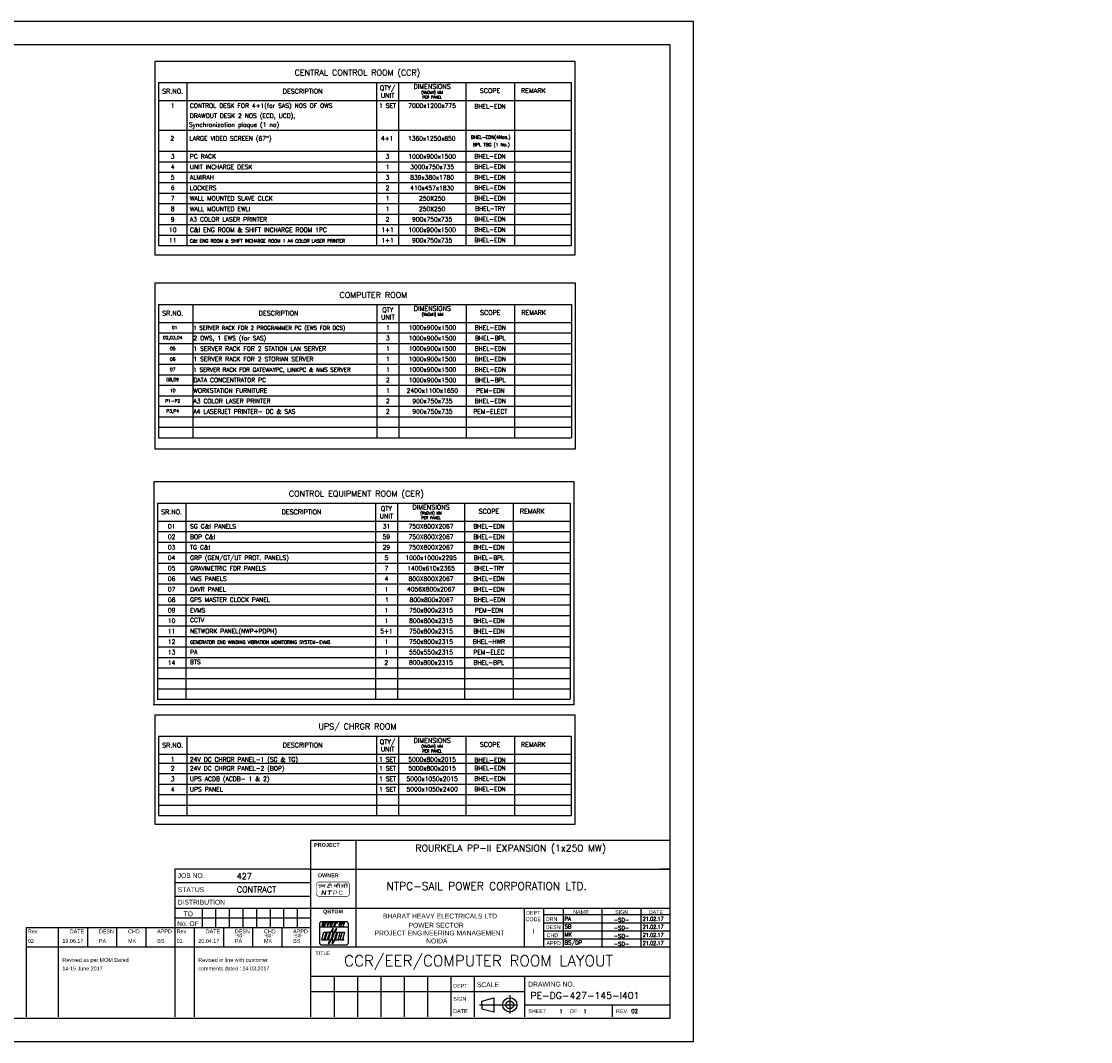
# Model space of a CAD drawing. Extents: x -82582065 to 310651827, y -37687100 to 142977471.
# Tile 68 of 129: x 123905 to 206473, y -7025 to 71794. Entities that reach past the tile are written whole.
import ezdxf
from ezdxf.enums import TextEntityAlignment as Align

# ---------------------------------------------------------------- set-up
doc = ezdxf.new("R2010")
doc.units = 0
doc.header["$LTSCALE"] = 100
doc.header["$MEASUREMENT"] = 0
doc.linetypes.add('CENTER', pattern=[2, 1.25, -0.25, 0.25, -0.25])
doc.layers.add('2', color=1, linetype='Continuous')
doc.layers.add('T', color=3, linetype='Continuous')
doc.layers.add('3', color=3, linetype='Continuous', lineweight=25)
doc.styles.add('ARIALB4W1.0', font='romant.shx', dxfattribs={"height": 4})
doc.styles.add('ARIALBOLD.8', font='arialbd.ttf', dxfattribs={"width": 0.8, "height": 2.5})
doc.styles.add('ROMANC', font='ROMANC.SHX')
doc.styles.add('ROMANS', font='romans')
doc.styles.add('ROMANT', font='romant')
doc.styles.add('RS', font='ROMANS.shx')
doc.styles.add('S3', font='ROMANS1.SHX', dxfattribs={"width": 0.8})

# ---------------------------------------------------------------- blocks, each defined once
blk = doc.blocks.new('EMBL1', base_point=(70.6, 50.1))
for p, q in [((70.4, 122), (70.4, 58)), ((70.4, 112), (170.4, 112)), ((162.4, 130), (78.4, 130)), ((79.6, 117.1), (81.6, 123.5)), ((80.4, 126), (96.4, 126)), ((80.4, 116), (85.3, 116)), ((85.3, 116), (81.9, 123.9)), ((82.4, 124), (87.8, 124)), ((84.7, 114), (89.2, 128.7)), ((88.7, 114), (93.1, 128.2)), ((90, 129.2), (92.3, 129.2)), ((98.4, 126), (118.4, 126)), ((100, 114), (98.7, 120.3)), ((98.8, 120.7), (100.4, 126)), ((100.4, 120), (102, 120)), ((102.7, 120.6), (104.4, 126)), ((107.8, 117.5), (110.1, 124)), ((108.5, 116.5), (113.4, 116.5)), ((108.8, 124), (111.6, 124)), ((112.7, 114), (116.4, 126)), ((119.9, 114), (120.6, 116.5)), ((120.4, 126), (134, 126)), ((120.6, 116.5), (124.4, 116.5)), ((121.9, 121.3), (122.7, 123.5)), ((125.2, 120.2), (122.7, 120.2)), ((123.5, 124), (127.2, 124)), ((125.2, 117), (126, 119.2)), ((127.9, 124.6), (129.2, 128.7)), ((130, 129.2), (132.3, 129.2)), ((138.4, 126), (158.4, 126)), ((140, 114), (138.7, 120.3)), ((138.8, 120.7), (140.4, 126)), ((140.4, 120), (142, 120)), ((142.7, 120.6), (144.4, 126)), ((144.7, 114), (147.6, 123.4)), ((148.4, 124), (150.6, 124)), ((151.4, 123.4), (150.8, 120.5)), ((152.2, 124), (155.8, 124)), ((152.7, 114), (156.4, 126)), ((170.4, 58), (170.4, 122)), ((78.4, 68), (86.4, 94)), ((86.4, 94), (105.3, 94)), ((87, 70.1), (90.2, 80.3)), ((94.2, 80.3), (90.2, 80.3)), ((90.7, 81.9), (93.8, 92.1)), ((94.7, 81.9), (90.7, 81.9)), ((91, 70.1), (94.2, 80.3)), ((97.8, 92.1), (93.8, 92.1)), ((94.7, 81.9), (97.8, 92.1)), ((98.6, 68.6), (102.1, 80.1)), ((101.3, 81.1), (101.8, 81.1)), ((102.4, 68), (110.4, 94)), ((102.6, 81.7), (106.1, 93)), ((109.7, 94), (118.7, 108)), ((109.7, 94), (110.4, 94)), ((110.4, 68), (114.2, 80.3)), ((118.2, 80.3), (114.2, 80.3)), ((114.4, 94), (118.7, 108)), ((114.4, 94), (118.4, 94)), ((114.4, 68), (118.2, 80.3)), ((114.7, 81.9), (118.4, 94)), ((118.7, 81.9), (114.7, 81.9)), ((118.7, 81.9), (122.4, 94)), ((121.7, 94), (130.7, 108)), ((121.7, 94), (122.4, 94)), ((122.4, 68), (130.4, 94)), ((126.4, 94), (130.7, 108)), ((126.4, 94), (130.4, 94)), ((126.4, 68), (134.4, 94)), ((134.4, 94), (146.4, 94)), ((135, 70.1), (138.2, 80.3)), ((142.2, 80.3), (138.2, 80.3)), ((138.7, 81.9), (141.8, 92.1)), ((142.7, 81.9), (138.7, 81.9)), ((145.8, 92.1), (141.8, 92.1)), ((142.2, 80.3), (142.7, 81.9)), ((142.4, 68), (150.4, 94)), ((146.4, 94), (145.8, 92.1)), ((150.4, 94), (158.4, 94)), ((151, 70), (158.4, 94)), ((78.4, 68), (97.8, 68)), ((78.4, 50), (162.4, 50)), ((91, 70.1), (87, 70.1)), ((111.2, 68), (102.1, 54)), ((102.1, 54), (106.4, 68)), ((102.4, 68), (106.4, 68)), ((110.4, 68), (111.2, 68)), ((114.1, 54), (118.4, 68)), ((123.2, 68), (114.1, 54)), ((114.4, 68), (118.4, 68)), ((122.4, 68), (123.2, 68)), ((126.4, 68), (138.4, 68)), ((139, 70.1), (135, 70.1)), ((138.4, 68), (139, 70.1)), ((142.4, 68), (154.4, 68)), ((155, 70), (151, 70)), ((154.4, 68), (155, 70))]:
    blk.add_line(p, q)
for centre, radius, start, end in [((78.4, 122), 8, 90, 180), ((80.4, 116.8), 0.8, 162.8973, 270), ((82.4, 123.2), 0.8, 90, 162.8973), ((90, 128.4), 0.8, 90, 162.8973), ((92.3, 128.4), 0.8, 342.8973, 90), ((99.5, 120.5), 0.8, 162.8973, 191.3099), ((102, 120.8), 0.8, 270, 342.8973), ((108.5, 117.3), 0.8, 162.8973, 270), ((122.7, 121), 0.8, 159.9675, 270), ((123.5, 123.2), 0.8, 90, 159.9675), ((124.4, 117.3), 0.8, 270, 339.9675), ((125.2, 119.4), 0.8, 339.9675, 90), ((127.2, 124.8), 0.8, 270, 342.8973), ((130, 128.4), 0.8, 90, 162.8973), ((139.5, 120.5), 0.8, 162.8973, 191.3099), ((142, 120.8), 0.8, 270, 342.8973), ((148.4, 123.2), 0.8, 90, 162.8973), ((150.6, 123.2), 0.8, 347.2836, 90), ((152.2, 123.2), 0.8, 90, 167.2836), ((162.4, 122), 8, 0, 90), ((101.3, 80.3), 0.8, 342.8973, 90), ((101.8, 81.9), 0.8, 270, 342.8973), ((101.8, 81.9), 0.8, 270, 342.8973), ((105.3, 93.2), 0.8, 342.8973, 90), ((78.4, 58), 8, 180, 270), ((97.8, 68.8), 0.8, 270, 342.8973), ((162.4, 58), 8, 270, 0)]:
    blk.add_arc(centre, radius, start, end)

msp = doc.modelspace()

# ---------------------------------------------------------------- linework, layer by layer
for p, q in [((175807.4, 71793.8), (77847.8, 71793.8)), ((175807.4, -7025), (175807.4, 71793.8)), ((174007.4, 69993.8), (79647.8, 69993.8)), ((174007.4, -5225), (174007.4, 69993.8)), ((146257.4, 8535.6), (174007.4, 8535.6)), ((146257.4, -5114.4), (146257.4, 8535.6)), ((149757.1, 285.6), (149757.1, 8535.6)), ((135757.4, 6285.6), (135757.4, -5114.4)), ((146257.4, 6285.6), (135757.4, 6285.6)), ((146257.4, 6285.6), (174007.4, 6285.6)), ((174007.4, 6285.6), (173257.4, 6285.6)), ((146257.4, 5235.6), (135757.4, 5235.6)), ((146257.4, 4185.6), (135757.4, 4185.6)), ((135757.4, 3285.6), (174007.4, 3285.6)), ((135757.4, 2535.6), (146257.4, 2535.6)), ((137857.4, 3285.6), (137857.4, 1785.6)), ((138907.4, 3285.6), (138907.4, 1785.6)), ((139957.4, 3285.6), (139957.4, 1785.6)), ((141007.4, 3285.6), (141007.4, 1785.6)), ((142057.4, 3285.6), (142057.4, 1785.6)), ((143107.4, 3285.6), (143107.4, 1785.6)), ((144157.4, 3285.6), (144157.4, 1785.6)), ((145207.4, 3285.6), (145207.4, 1785.6)), ((162760.6, 288.4), (162760.6, 3285.6)), ((164260.6, 288.4), (164260.6, 3285.6)), ((174007.4, 2761.6), (164260.6, 2761.6)), ((165760.6, 288.4), (165760.6, 3285.6)), ((168760.6, 288.4), (168760.6, 3285.6)), ((171760.6, 288.4), (171760.6, 3285.6)), ((124270.4, 1785.6), (146257.4, 1785.6)), ((124270.4, 1785.6), (146257.4, 1785.6)), ((124270.4, 1785.6), (124270.4, -5114.4)), ((126757.4, 1785.6), (126757.4, -5114.4)), ((129007.4, 1785.6), (129007.4, 285.6)), ((131257.4, 1785.6), (131257.4, 285.6)), ((133507.4, 1785.6), (133507.4, 285.6)), ((137257.4, 1785.6), (137257.4, -5114.4)), ((139507.4, 1785.6), (139507.4, 285.6)), ((141757.4, 1785.6), (141757.4, 285.6)), ((144007.4, 1785.6), (144007.4, 285.6)), ((174007.4, 2137.6), (164260.6, 2137.6)), ((174007.4, 1513.6), (164260.6, 1513.6)), ((174007.4, 889.6), (164260.6, 889.6)), ((124270.4, 285.6), (163507.4, 285.6)), ((135757.4, 285.6), (174007.4, 285.6)), ((146257.4, -1964.4), (174007.4, -1964.4)), ((148057.4, -1964.4), (148057.4, -5114.4)), ((149857.4, -1964.4), (149857.4, -5114.4)), ((151657.4, -1964.4), (151657.4, -5114.4)), ((153457.4, -1964.4), (153457.4, -5114.4)), ((155257.4, -1964.4), (155257.4, -5114.4)), ((157057.4, -1964.4), (157057.4, -5066.5)), ((158857.4, -1964.4), (158857.4, -5114.4)), ((162757.4, -1964.4), (162757.4, -5114.4)), ((146257.4, -3164.4), (162757.4, -3164.4)), ((159471.7, -3886.7), (160399, -3638.3)), ((159471.7, -4186.7), (159471.7, -3886.7)), ((160399, -3638.3), (160399, -4742.3)), ((159471.7, -4186.7), (159471.7, -4486.7)), ((159471.7, -4486.7), (160399, -4735.2)), ((174007.4, -4214.4), (162757.4, -4214.4)), ((169520.6, -4214.4), (169520.6, -5110.4)), ((79647.8, -5225), (174007.4, -5225)), ((77847.8, -7025), (175807.4, -7025))]:
    msp.add_line(p, q)
at = {"color": 4}
for p, q in [((148272.7, 4972.8), (148272.7, 5081.4)), ((147554.8, 4906.8), (147568.9, 4892.7))]:
    msp.add_line(p, q, dxfattribs=at)
at = {"linetype": 'CENTER'}
for p, q in [((161621, -3432.5), (161621, -4862.5)), ((159287.9, -4186.7), (162213, -4186.7))]:
    msp.add_line(p, q, dxfattribs=at)
at = {"color": 4, "const_width": 42.6}
msp.add_lwpolyline([(146919.2, 4179.5), (149016.3, 4179.5, 0.4142136), (149236.6, 4399.8), (149236.6, 5093.5, 0.4142136), (149016.3, 5313.8), (146919.2, 5313.8, 0.4142136), (146698.9, 5093.5), (146698.9, 4399.8, 0.4142136)], format="xyb", close=True, dxfattribs=at)
for points in [[(146822.4, 5082.1), (147409.7, 5082.1)], [(147060.6, 5081.4), (147060.6, 5051.9), (147060.6, 5028.8), (147060.4, 5011.1), (147060.2, 4998), (147059.8, 4988.5), (147059.1, 4981.7), (147058.3, 4976.8), (147057.1, 4972.8), (147055.6, 4968.9), (147053.7, 4965), (147051.4, 4961.3), (147048.6, 4957.6), (147045.2, 4954), (147041.3, 4950.6), (147036.7, 4947.3), (147031.3, 4944.3), (147025.2, 4941.5), (147018.1, 4939), (147009.9, 4936.8), (147000.2, 4934.9), (146988.9, 4933.4), (146975.8, 4932.3), (146960.6, 4931.6)], [(147203.4, 4978.8), (147194.6, 4967.2), (147185.7, 4958.6), (147176.9, 4952.9), (147168.5, 4949.7), (147160.5, 4948.8), (147153.1, 4950), (147146.6, 4953), (147141.1, 4957.6), (147137.3, 4963.5), (147137, 4970.2), (147142.6, 4977.2), (147156.5, 4984.1), (147181.1, 4990.3), (147218.7, 4995.4), (147271.6, 4998.8), (147342.3, 5000)], [(147342.3, 4844.5), (147342.3, 5077.8)], [(147551.4, 5082.1), (147894.7, 5082.1)], [(147829.5, 5080.7), (147829.5, 4844.4)], [(148017.2, 5082.1), (148522.3, 5082.1)], [(148099.1, 5081.4), (148099.1, 5051.9), (148099.1, 5028.8), (148099.3, 5011.1), (148099.5, 4998), (148099.9, 4988.5), (148100.6, 4981.7), (148101.4, 4976.8), (148102.6, 4972.8), (148104.1, 4968.9), (148105.9, 4965.1), (148108.1, 4961.3), (148110.6, 4957.7), (148113.5, 4954.2), (148116.8, 4950.9), (148120.4, 4947.9), (148124.5, 4945.2), (148128.9, 4942.8), (148133.9, 4940.6), (148139.3, 4938.8), (148145.5, 4937.2), (148152.3, 4935.9), (148160, 4934.8), (148168.6, 4933.8), (148178.1, 4933.1), (148188.7, 4932.6), (148200.1, 4932.4), (148212, 4932.9), (148224.4, 4934.2), (148236.8, 4936.5), (148249.2, 4940.1), (148261.2, 4945.3), (148272.7, 4952.1)], [(148272.7, 5081.4), (148272.7, 4843.5)], [(148454.2, 5080.7), (148454.2, 4844.4)], [(148586.7, 5082.1), (149122.2, 5082.1)], [(148636.4, 4972.6), (148684.2, 4840.5)], [(148659.8, 5080.5), (148673, 5076.6), (148684.2, 5070.8), (148693.5, 5063.6), (148701.1, 5055.2), (148707.3, 5046.1), (148712.1, 5036.6), (148715.9, 5027.1), (148718.8, 5017.9), (148720.9, 5009.2), (148722.3, 5001.3), (148723.1, 4993.9), (148723.3, 4987.2), (148722.9, 4981), (148722, 4975.4), (148720.6, 4970.4), (148718.7, 4965.9), (148716.3, 4961.9), (148713.1, 4958.1), (148708.7, 4954.1), (148702.7, 4949.7), (148694.8, 4944.6), (148684.6, 4938.3), (148671.6, 4930.7), (148655.6, 4921.3)], [(148716.7, 4956.7), (148864.1, 4956.7)], [(148864.1, 5080.7), (148864.1, 4844.4)], [(149044.2, 5080.7), (149044.2, 4844.4)]]:
    msp.add_lwpolyline(points, dxfattribs=at)
for points in [[(146896.2, 5082.1), (146896.2, 4963.8, 0.2359026), (146931.4, 4893.4), (147007, 4836.6)], [(147697.1, 4909.3), (147666.3, 4878.6, -0.1762748), (147639, 4865.8), (147621.1, 4864.3, -0.2148726), (147587, 4876.2), (147557.1, 4904.6, -0.2187078), (147543.4, 4938.8), (147543.6, 4941.7, -0.1926017), (147557.2, 4971.4), (147572.9, 4986.3, -0.2148726), (147607.1, 4998.3), (147631, 4996.2, 0.4399311), (147654.9, 5018.1), (147654.9, 5074.2)], [(147829.7, 5082.1, 1.0992236), (147655.3, 5082.1, 0.9290594)], [(148454.4, 5082.1, 1.0992236), (148279.9, 5082.1, 0.9290594)], [(149044.4, 5082.1, 1.0992236), (148869.9, 5082.1, 0.9290594)], [(148026.5, 4444.8), (148186.7, 4444.8, 0.3639702), (148267.5, 4512.7), (148269.6, 4524.6, 0.4663077), (148188.8, 4621), (148046.1, 4621), (148016.6, 4327.1)], [(148601.8, 4621), (148560.2, 4621, 0.3639702), (148459.1, 4536.2), (148446, 4461.9, 0.4663077), (148547.1, 4341.5), (148588.7, 4341.5, 0.3566205), (148689.3, 4423.6)], [(148704.3, 4522.3, 0.403185), (148601.8, 4621)]]:
    msp.add_lwpolyline(points, format="xyb", dxfattribs=at)
for radius in [552, 300]:
    msp.add_circle((161621, -4186.7), radius)
at = {"color": 4}
for points in [[(147063.4, 4300.4), (147127.1, 4662), (147146.7, 4300.4), (147210.5, 4662)], [(147313.4, 4300.4), (147189.2, 4541.5), (147334.6, 4421), (147210.5, 4662)], [(147313.4, 4300.4), (147377.1, 4662), (147396.7, 4300.4), (147460.5, 4662)], [(147564.6, 4662), (147550.2, 4579.9), (147898, 4662), (147883.5, 4579.9)], [(147625.9, 4300.4), (147675.2, 4579.9), (147709.2, 4300.4), (147758.5, 4579.9)]]:
    msp.add_solid(points, dxfattribs=at)
at = {"layer": '2', "color": 2}
for p, q in [((134230.6, 53722), (134230.6, 68732.3)), ((134230.6, 68732.3), (166643.1, 68732.3)), ((166643.1, 68732.3), (166643.1, 53722)), ((166643.1, 53722), (134230.6, 53722)), ((134230.6, 38741.5), (134230.6, 51585)), ((134230.6, 51585), (166668.1, 51585)), ((166668.1, 51585), (166668.1, 38741.5)), ((166668.1, 38741.5), (134230.6, 38741.5)), ((134146.6, 18990.2), (134146.6, 36234.3)), ((134146.6, 36234.3), (166559.2, 36234.3)), ((166559.2, 36234.3), (166559.2, 18990.2)), ((166567.8, 18990.2), (134079.7, 18990.2)), ((134230.6, 9743), (134230.6, 18220.3)), ((134230.6, 18220.3), (166643.1, 18220.3)), ((166643.1, 18220.3), (166643.1, 9743)), ((166643.1, 9743), (134230.6, 9743))]:
    msp.add_line(p, q, dxfattribs=at)
at = {"layer": '2'}
for p, q in [((134500.6, 67074.5), (166373.1, 67074.5)), ((134500.6, 67074.5), (134500.6, 54474.7)), ((136675.8, 67074.5), (136675.8, 54474.7)), ((151334.5, 67074.5), (151334.5, 54474.7)), ((153026.1, 67074.5), (153026.1, 54474.7)), ((158219.8, 67074.5), (158219.8, 54474.7)), ((161972.4, 67074.5), (161972.4, 54474.7)), ((166373.1, 67074.5), (166373.1, 54474.7)), ((134500.6, 65686.6), (166373.1, 65686.6)), ((134500.6, 63384.7), (166373.1, 63384.7)), ((134500.6, 61764.7), (166373.1, 61764.7)), ((134500.6, 60954.7), (166373.1, 60954.7)), ((134500.6, 60144.7), (166373.1, 60144.7)), ((134500.6, 59334.7), (166373.1, 59334.7)), ((134500.6, 58524.7), (166373.1, 58524.7)), ((134500.6, 57714.7), (166373.1, 57714.7)), ((134500.6, 56904.7), (166373.1, 56904.7)), ((134500.6, 56094.7), (166373.1, 56094.7)), ((134500.6, 55284.7), (166373.1, 55284.7)), ((134500.6, 54474.7), (166373.1, 54474.7)), ((134500.6, 49927.1), (166384, 49927.1)), ((134500.6, 49927.1), (134500.6, 39629.3)), ((137148.2, 49927.1), (137148.2, 39629.3)), ((151356.8, 49927.1), (151356.8, 39629.3)), ((153048.4, 49927.1), (153048.4, 39629.3)), ((158242.2, 49927.1), (158242.2, 39629.3)), ((161994.7, 49927.1), (161994.7, 39629.3)), ((166384, 49927.1), (166384, 39629.3)), ((134500.6, 48539.3), (166398.1, 48539.3)), ((134500.6, 47729.3), (166384, 47729.3)), ((134500.6, 46919.3), (166384, 46919.3)), ((134500.6, 46109.3), (166384, 46109.3)), ((134500.6, 45299.3), (166384, 45299.3)), ((134500.6, 44489.3), (166384, 44489.3)), ((134500.6, 43679.3), (166384, 43679.3)), ((134500.6, 42869.3), (166398.1, 42869.3)), ((134500.6, 42059.3), (166398.1, 42059.3)), ((134500.6, 41249.3), (166398.1, 41249.3)), ((134500.6, 40439.3), (166398.1, 40439.3)), ((134500.6, 39629.3), (166398.1, 39629.3)), ((134416.6, 34576.4), (166289.2, 34576.4)), ((134416.6, 34576.4), (134416.6, 19418.6)), ((136591.8, 34576.4), (136591.8, 19418.6)), ((151250.5, 34576.4), (151250.5, 19418.6)), ((152942.1, 34576.4), (152942.1, 19418.6)), ((158135.8, 34576.4), (158135.8, 19418.6)), ((161888.4, 34576.4), (161888.4, 19418.6)), ((166277.7, 34576.4), (166277.7, 19433.1)), ((134416.6, 33188.6), (166289.2, 33188.6)), ((134416.6, 32378.6), (166289.2, 32378.6)), ((134416.6, 31568.6), (166289.2, 31568.6)), ((134416.6, 30758.6), (166289.2, 30758.6)), ((134416.6, 29948.6), (166289.2, 29948.6)), ((134416.6, 29138.6), (166289.2, 29138.6)), ((134416.6, 28328.6), (166289.2, 28328.6)), ((134416.6, 27518.6), (166289.2, 27518.6)), ((134416.6, 26708.6), (166289.2, 26708.6)), ((134416.6, 25898.6), (166289.2, 25898.6)), ((134416.6, 25088.6), (166289.2, 25088.6)), ((134416.6, 24278.6), (166289.2, 24278.6)), ((134416.6, 23468.6), (166289.2, 23468.6)), ((134416.6, 22658.6), (166289.2, 22658.6)), ((134416.6, 21848.6), (166289.2, 21848.6)), ((134416.6, 21848.6), (166289.2, 21848.6)), ((134416.6, 21038.6), (166289.2, 21038.6)), ((134405.2, 20228.6), (166277.7, 20228.6)), ((134393.7, 19418.6), (166266.2, 19418.6)), ((134500.6, 16562.5), (166373.1, 16562.5)), ((134500.6, 16562.5), (134500.6, 10442.7)), ((136675.8, 16562.5), (136675.8, 10442.7)), ((151334.5, 16562.5), (151334.5, 10442.7)), ((153026.1, 16562.5), (153026.1, 10442.7)), ((158219.8, 16562.5), (158219.8, 10442.7)), ((161972.4, 16562.5), (161972.4, 10442.7)), ((166373.1, 16562.5), (166373.1, 10442.7)), ((134500.6, 15174.6), (166373.1, 15174.6)), ((134500.6, 14492.7), (166373.1, 14492.7)), ((134500.6, 13682.7), (166373.1, 13682.7)), ((134500.6, 12872.7), (166373.1, 12872.7)), ((134500.6, 12062.7), (166373.1, 12062.7)), ((134500.6, 11252.7), (166373.1, 11252.7)), ((134500.6, 10442.7), (166373.1, 10442.7))]:
    msp.add_line(p, q, dxfattribs=at)

# ---------------------------------------------------------------- block references
at = {"color": 1, "xscale": 22.46400000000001, "yscale": 22.46400000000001, "zscale": 22.46400000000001}
msp.add_blockref('EMBL1', (146918.8, 442.9), dxfattribs=at)

# ---------------------------------------------------------------- texts
for s, height, style, p in [('PROJECT', 300, 'ARIALBOLD.8', (146511.6, 8020.6)), ('OWNER ', 300, 'ARIALBOLD.8', (146804.7, 5664.2)), ('NTPC-SAIL POWER CORPORATION LTD.', 600, 'ARIALB4W1.0', (152098.9, 4687.5)), ('QBTGM', 300, 'ARIALBOLD.8', (147195, 2879)), ('CCR/EER/COMPUTER ROOM LAYOUT', 856.216, 'ROMANC', (148824, -1202.4))]:
    msp.add_text(s, height=height, dxfattribs=dict(style=style)).set_placement(p)
at = {"style": 'ARIALB4W1.0'}
msp.add_text('ROURKELA PP-II EXPANSION (1x250 MW) ', height=525, dxfattribs=at).set_placement((161872.4, 7887.9), align=Align.MIDDLE)
for s, height, p in [('JOB NO.', 375, (135978, 5615.3)), ('STATUS', 375, (135978, 4524.8)), ('DISTRIBUTION', 375, (135978, 3555)), ('TO', 375, (136432.1, 2655)), ('DRN', 300, (164397.3, 2297.3)), ('NAME', 300, (166515.8, 2837.6)), ('SIGN', 300, (169752.2, 2837.6)), ('DATE', 300, (172352.4, 2822.5)), ('No. OF', 375, (135929.1, 1905)), ('DESN', 300, (164397.3, 1668.8)), ('02', 300, (124407.1, 602)), ('Rev', 300, (124407.1, 1342.5)), ('19.06.17', 300, (127071.7, 602)), ('DATE', 300, (127644.1, 1342.5)), ('DESN', 300, (129894.1, 1342.5)), ('PA', 300, (129894.1, 602)), ('CHD', 300, (132144.1, 1342.5)), ('MK', 300, (132144.1, 602)), ('APPD', 300, (134394.1, 1342.5)), ('BS', 300, (134394.1, 602)), ('01', 300, (135894.1, 602)), ('Rev', 300, (135894.1, 1342.5)), ('20.04.17', 300, (137571.7, 602)), ('DATE', 300, (138144.1, 1342.5)), ('-sd-', 300, (140394.1, 1035)), ('DESN', 300, (140394.1, 1342.5)), ('PA', 300, (140394.1, 602)), ('-sd-', 300, (142644.1, 1035)), ('CHD', 300, (142644.1, 1342.5)), ('MK', 300, (142644.1, 602)), ('APPD', 300, (144894.1, 1342.5)), ('-sd-', 300, (144894.1, 1035)), ('BS', 300, (144894.1, 602)), ('CHD', 300, (164465.2, 1040.4)), ('APPD', 300, (164452.9, 437.1)), ('Revised as per MOM Dated', 300, (127071.7, -864.9)), ('Revised in line with customer', 300, (137571.7, -864.9)), ('TITLE', 300, (146606.4, -343.8)), ('14-15 June 2017', 300, (127071.7, -1524)), ('comments dated : 24.03.2017', 300, (137571.7, -1524)), ('SCALE', 375, (159079.5, -2816.6)), ('DRAWING NO.', 375, (163047.8, -2774.4)), ('DEPT.', 300, (157251.3, -2869.4)), ('SIGN', 300, (157251.3, -3869.4)), ('DATE', 300, (157251.3, -4815.3)), ('SHEET', 300, (163047.8, -4817.6)), ('OF', 300, (166241.4, -4817.6)), ('REV.', 300, (169823.5, -4817.6))]:
    msp.add_text(s, height=height).set_placement(p)
at = {"linetype": 'Continuous', "style": 'ROMANT'}
for s, p in [('427', (140546.4, 5527.1)), ('CONTRACT', (140546.4, 4500.1))]:
    msp.add_text(s, height=450, dxfattribs=at).set_placement(p)
for s, height, p in [('BHARAT HEAVY ELECTRICALS LTD', 375, (156230.8, 2487)), ('CODE', 300, (163433.8, 2277.3)), ('DEPT', 300, (163433.8, 2777.3)), ('POWER SECTOR', 375, (155934.1, 1778.8)), ('I', 375, (163433.8, 1305.4)), ('PROJECT ENGINEERING MANAGEMENT', 375, (156198.3, 1177.2)), ('NOIDA', 375, (155985.8, 564.7))]:
    msp.add_text(s, height=height).set_placement(p, align=Align.CENTER)
at = {"color": 3, "flags": 13}
for tag, text, height, style, p in [('PA', 'KKS', 300, 'ROMANS', (165850.9, 2461.6)), ('-SD-', 'KKS', 300, 'ROMANS', (169650.9, 2381.6)), ('SB', '', 300, 'ROMANS', (165850.9, 1873.9)), ('-SD-', 'KKS', 300, 'ROMANS', (169650.9, 1757.6)), ('MK', 'BS', 300, 'ROMANS', (165850.9, 1249.9)), ('-SD-', 'KKS', 300, 'ROMANS', (169650.9, 1133.6)), ('BS/DP', 'DP', 300, 'ROMANS', (165850.9, 625.9)), ('-SD-', 'KKS', 300, 'ROMANS', (169650.9, 532.4)), ('PE-DG-427-145-I401', 'PE-DG-401-145-I401', 525, 'ROMANT', (163214.6, -3464.4))]:
    msp.add_attdef(tag, text=text, height=height, dxfattribs=dict(at, style=style)).set_placement(p, align=Align.MIDDLE_LEFT)
at = {"color": 3, "style": 'ROMANS', "width": 0.8, "flags": 13}
for p in [(171893.1, 2461.6), (171893.1, 1837.6), (171893.1, 1213.6), (171893.1, 589.6)]:
    msp.add_attdef('21.02.17', text='18.10.2001', height=300, dxfattribs=at).set_placement(p, align=Align.MIDDLE_LEFT)
at = {"color": 3, "style": 'ROMANS', "flags": 13}
for tag, p, s in [('1', (165451, -4817.8), '1      1'), ('1', (167310, -4817.8), '1      1'), ('02', (171002.2, -4817.8), '0')]:
    msp.add_attdef(tag, p, s, height=300, dxfattribs=at)
at = {"layer": '3'}
for s, height, style, p in [('CENTRAL CONTROL ROOM (CCR)', 450, 'ROMANC', (149854.3, 67611.2)), ('DIMENSIONS', 360, 'ROMANC', (155623, 66581.6)), ('SR.NO.', 360, 'ROMANC', (135588.2, 66210.8)), ('DESCRIPTION', 360, 'ROMANC', (145623, 66215.7)), ('QTY/', 360, 'ROMANC', (152180.3, 66467.2)), ('UNIT', 360, 'ROMANC', (152180.3, 65899.5)), ('SCOPE', 360, 'ROMANC', (160096.1, 66260.8)), ('REMARK', 360, 'ROMANC', (163437.9, 66260.8)), ('7000x1200x775', 337.5, 'RS', (155623, 65112.8)), ('1360x1250x850', 337.5, 'RS', (155594, 62581)), ('1000x900x1500', 337.5, 'RS', (155623, 61191)), ('3000x750x735', 337.5, 'RS', (155623, 60381)), ('839x380x1780', 337.5, 'RS', (155623, 59571)), ('410x457x1830', 337.5, 'RS', (155623, 58761)), ('250X250', 337.5, 'RS', (155623, 57951)), ('250X250', 337.5, 'RS', (155623, 57141)), ('900x750x735', 337.5, 'RS', (155623, 56331)), ('1000x900x1500', 337.5, 'RS', (155623, 55521)), ('900x750x735', 337.5, 'RS', (155623, 54711)), ('COMPUTER ROOM', 450, 'ROMANC', (151084.8, 50431.7)), ('QTY', 360, 'ROMANC', (152202.6, 49319.9)), ('DIMENSIONS', 360, 'ROMANC', (155645.3, 49434.3)), ('SR.NO.', 360, 'ROMANC', (135588.2, 49063.5)), ('DESCRIPTION', 360, 'ROMANC', (143765.7, 49068.4)), ('UNIT', 360, 'ROMANC', (152202.6, 48752.2)), ('REMARK', 360, 'ROMANC', (163460.3, 49113.5)), ('CONTROL EQUIPMENT ROOM (CER)', 450, 'ROMANC', (149770.3, 35081)), ('SR.NO.', 360, 'ROMANC', (135504.2, 33712.8)), ('DESCRIPTION', 360, 'ROMANC', (145539, 33717.7)), ('QTY', 360, 'ROMANC', (152096.3, 33969.2)), ('DIMENSIONS', 360, 'ROMANC', (155539, 34083.6)), ('SCOPE', 360, 'ROMANC', (160012.1, 33762.8)), ('REMARK', 360, 'ROMANC', (163353.9, 33762.8)), ('UNIT', 360, 'ROMANC', (152096.3, 33401.4)), ('UPS/ CHRGR ROOM', 450, 'ROMANC', (149854.3, 17099.2)), ('SR.NO.', 360, 'ROMANC', (135588.2, 15698.8)), ('DESCRIPTION', 360, 'ROMANC', (145623, 15703.7)), ('QTY/', 360, 'ROMANC', (152180.3, 15955.2)), ('UNIT', 360, 'ROMANC', (152180.3, 15387.5)), ('DIMENSIONS', 360, 'ROMANC', (155623, 16069.6)), ('SCOPE', 360, 'ROMANC', (160096.1, 15748.8)), ('REMARK', 360, 'ROMANC', (163437.9, 15748.8)), ('5000x800x2015', 337.5, 'RS', (155623, 14600.9)), ('5000x800x2015', 337.5, 'RS', (155623, 13919)), ('5000x1050x2015', 337.5, 'RS', (155623, 13109)), ('5000x1050x2400', 337.5, 'RS', (155623, 12299))]:
    msp.add_text(s, height=height, dxfattribs=dict(at, style=style)).set_placement(p, align=Align.CENTER)
at = {"layer": '3', "style": 'ROMANS', "width": 0.8}
for s, p in [('(WxDxH) MM', (155623, 66200.6)), ('PER PANEL', (155623, 65828.8)), ('(WxDxH) MM', (155645.3, 49053.3)), ('(WxDxH) MM', (155539, 33702.5)), ('PER PANEL', (155539, 33330.8)), ('(WxDxH) MM', (155623, 15688.6)), ('PER PANEL', (155623, 15316.8))]:
    msp.add_text(s, height=225, dxfattribs=at).set_placement(p, align=Align.CENTER)
at = {"layer": '3', "style": 'RS'}
for s, height, p in [('1', 337.5, (135588.2, 65281.6)), ('2', 337.5, (135559.2, 62749.7)), ('3', 337.5, (135588.2, 61359.7)), ('4', 337.5, (135588.2, 60549.7)), ('5', 337.5, (135588.2, 59739.7)), ('6', 337.5, (135588.2, 58929.7)), ('7', 337.5, (135588.2, 58119.7)), ('8', 337.5, (135588.2, 57309.7)), ('9', 337.5, (135588.2, 56499.7)), ('10', 337.5, (135588.2, 55689.7)), ('11', 337.5, (135588.2, 54879.7)), ('01', 250, (135747.2, 48134.3)), ('02,03,04', 250, (135588.2, 47324.3)), ('05', 250, (135588.2, 46514.3)), ('06', 250, (135588.2, 45704.3)), ('07', 250, (135588.2, 44894.3)), ('08,09', 250, (135588.2, 44084.3)), ('10', 250, (135588.2, 43274.3)), ('P1-P2', 250, (135588.2, 42464.3)), ('P3,P4', 250, (135588.2, 41654.3)), ('1', 337.5, (135588.2, 14769.6)), ('2', 337.5, (135588.2, 14087.7)), ('3', 337.5, (135588.2, 13277.7)), ('4', 337.5, (135588.2, 12467.7))]:
    msp.add_text(s, height=height, dxfattribs=at).set_placement(p, align=Align.MIDDLE)
for s, height, p in [('CONTROL DESK FOR 4+1(for SAS) NOS OF OWS', 337.5, (136918.1, 65112.8)), ('DRAWOUT DESK 2 NOS (ECD, UCD),', 337.5, (136918.1, 64330.9)), ('Synchronization plaque (1 no)', 337.5, (136852.3, 63638.4)), ('LARGE VIDEO SCREEN (67")', 337.5, (136889.1, 62581)), ('PC RACK', 337.5, (136918.1, 61191)), ('UNIT INCHARGE DESK', 337.5, (136918.1, 60381)), ('ALMIRAH', 337.5, (136918.1, 59571)), ('LOCKERS', 337.5, (136918.1, 58761)), ('WALL MOUNTED SLAVE CLCK', 337.5, (136918.1, 57951)), ('WALL MOUNTED EWLI', 337.5, (136918.1, 57141)), ('A3 COLOR LASER PRINTER', 337.5, (136918.1, 56331)), ('C&I ENG ROOM & SHIFT INCHARGE ROOM 1PC ', 337.5, (136918.1, 55521)), ('C&I ENG ROOM & SHIFT INCHARGE ROOM 1 A4 COLOR LASER PRINTER', 250, (136918.1, 54711)), ('1 SERVER RACK FOR 2 PROGRAMMER PC (EWS FOR DCS)', 300, (137186.5, 47965.5)), ('2 OWS, 1 EWS (for SAS)', 337.5, (137186.5, 47155.5)), ('1 SERVER RACK FOR 2 STATION LAN SERVER', 337.5, (137186.5, 46345.5)), ('1 SERVER RACK FOR 2 STORIAN SERVER', 337.5, (137186.5, 45535.5)), ('1 SERVER RACK FOR GATEWAYPC, LINKPC & NMS SERVER', 310, (137186.5, 44725.5)), ('DATA CONCENTRATOR PC', 337.5, (137186.5, 43915.5)), ('WORKSTATION FURNITURE', 337.5, (137186.5, 43105.5)), ('A3 COLOR LASER PRINTER', 337.5, (137186.5, 42295.5)), ('A4 LASERJET PRINTER- DC & SAS', 337.5, (137186.5, 41485.5)), ('SG C&I PANELS', 337.5, (136932.3, 32614.8)), ('BOP C&I', 337.5, (136932.3, 31804.8)), ('TG C&I', 337.5, (136932.3, 30994.8)), ('GRP (GEN/GT/UT PROT. PANELS)', 337.5, (136932.3, 30184.8)), ('VMS PANELS ', 337.5, (136932.3, 28564.8)), ('GRAVIMETRIC FDR PANELS', 337.5, (136932.3, 29374.8)), ('DAVR PANEL', 337.5, (136932.3, 27754.8)), ('GPS MASTER CLOCK PANEL ', 337.5, (136932.3, 26944.8)), ('EVMS', 337.5, (136932.3, 26134.8)), ('CCTV', 337.5, (136932.3, 25377.6)), ('NETWORK PANEL(NWP+PDPH)', 337.5, (136932.3, 24519.6)), ('GENERATOR END WINDING VIBRATION MONITORING SYSTEM-EVMS', 250, (136932.3, 23709.6)), ('PA', 337.5, (136932.3, 22899.6)), ('BTS', 337.5, (136920.8, 22137.6)), ('24V DC CHRGR PANEL-1 (SG & TG)', 337.5, (136918.1, 14600.9)), ('24V DC CHRGR PANEL-2 (BOP)', 337.5, (136918.1, 13919)), ('UPS ACDB (ACDB- 1 & 2)', 337.5, (136918.1, 13109)), ('UPS PANEL', 337.5, (136918.1, 12299))]:
    msp.add_text(s, height=height, dxfattribs=at).set_placement(p)
at = {"layer": '3', "color": 3}
for s, height, style, p in [('1 SET', 337.5, 'RS', (152180.3, 65112.8)), ('BHEL-EDN', 337.5, 'RS', (160096.1, 65067.2)), ('4+1', 337.5, 'RS', (152151.3, 62581)), ('BHEL-EDN(4Nos.)', 250, 'RS', (160149.1, 62721.5)), ('BPL TBG (1 No.)', 250, 'RS', (160200.1, 62143.9)), ('3', 337.5, 'RS', (152180.3, 61191)), ('BHEL-EDN', 337.5, 'RS', (160096.1, 61206.5)), ('1', 337.5, 'RS', (152180.3, 60381)), ('BHEL-EDN', 337.5, 'RS', (160096.1, 60396.5)), ('3', 337.5, 'RS', (152180.3, 59571)), ('BHEL-EDN', 337.5, 'RS', (160096.1, 59586.5)), ('2', 337.5, 'RS', (152180.3, 58761)), ('BHEL-EDN', 337.5, 'RS', (160096.1, 58776.5)), ('1', 337.5, 'RS', (152180.3, 57951)), ('BHEL-EDN', 337.5, 'RS', (160096.1, 57966.5)), ('1', 337.5, 'RS', (152180.3, 57141)), ('BHEL-TRY', 337.5, 'RS', (160096.1, 57156.5)), ('2', 337.5, 'RS', (152180.3, 56331)), ('BHEL-EDN', 337.5, 'RS', (160096.1, 56346.5)), ('1+1', 337.5, 'RS', (152180.3, 55521)), ('BHEL-EDN', 337.5, 'RS', (160096.1, 55536.5)), ('1+1', 337.5, 'RS', (152180.3, 54711)), ('BHEL-EDN', 337.5, 'RS', (160096.1, 54726.5)), ('SCOPE', 360, 'ROMANC', (160118.5, 49113.5)), ('1', 337.5, 'RS', (152202.6, 47965.5)), ('1000x900x1500', 337.5, 'RS', (155645.3, 47965.5)), ('BHEL-EDN', 337.5, 'RS', (160118.5, 47965.5)), ('3', 337.5, 'RS', (152202.6, 47155.5)), ('1000x900x1500', 337.5, 'RS', (155645.3, 47155.5)), ('BHEL-BPL', 337.5, 'RS', (160118.5, 47155.5)), ('1', 337.5, 'RS', (152202.6, 46345.5)), ('1000x900x1500', 337.5, 'RS', (155645.3, 46345.5)), ('BHEL-EDN', 337.5, 'RS', (160118.5, 46345.5)), ('1', 337.5, 'RS', (152202.6, 45535.5)), ('1000x900x1500', 337.5, 'RS', (155645.3, 45535.5)), ('BHEL-EDN', 337.5, 'RS', (160118.5, 45535.5)), ('1', 337.5, 'RS', (152202.6, 44725.5)), ('1000x900x1500', 337.5, 'RS', (155645.3, 44725.5)), ('BHEL-EDN', 337.5, 'RS', (160118.5, 44725.5)), ('2', 337.5, 'RS', (152202.6, 43915.5)), ('1000x900x1500', 337.5, 'RS', (155645.3, 43915.5)), ('BHEL-BPL', 337.5, 'RS', (160118.5, 43915.5)), ('1', 337.5, 'RS', (152202.6, 43105.5)), ('2400x1100x1650', 337.5, 'RS', (155645.3, 43105.5)), ('PEM-EDN', 337.5, 'RS', (160118.5, 43105.5)), ('2', 337.5, 'RS', (152202.6, 42295.5)), ('900x750x735', 337.5, 'RS', (155645.3, 42295.5)), ('BHEL-EDN', 337.5, 'RS', (160118.5, 42295.5)), ('2', 337.5, 'RS', (152202.6, 41485.5)), ('900x750x735', 337.5, 'RS', (155645.3, 41485.5)), ('PEM-ELECT', 337.5, 'RS', (160118.5, 41485.5)), ('01', 337.5, 'RS', (135504.2, 32614.8)), ('31', 337.5, 'RS', (152096.3, 32614.8)), ('750X800X2067', 337.5, 'RS', (155539, 32614.8)), ('BHEL-EDN', 337.5, 'RS', (160012.1, 32614.8)), ('02', 337.5, 'RS', (135504.2, 31804.8)), ('59', 337.5, 'RS', (152096.3, 31804.8)), ('750X800X2067', 337.5, 'RS', (155539, 31804.8)), ('BHEL-EDN', 337.5, 'RS', (160012.1, 31804.8)), ('BHEL-EDN', 337.5, 'RS', (160012.1, 31804.8)), ('03', 337.5, 'RS', (135504.2, 30994.8)), ('29', 337.5, 'RS', (152096.3, 30994.8)), ('750X800X2067', 337.5, 'RS', (155539, 30994.8)), ('BHEL-EDN', 337.5, 'RS', (160012.1, 30994.8)), ('BHEL-EDN', 337.5, 'RS', (160012.1, 30994.8)), ('04', 337.5, 'RS', (135504.2, 30184.8)), ('5', 337.5, 'RS', (152096.3, 30184.8)), ('1000x1000x2295', 337.5, 'RS', (155539, 30184.8)), ('BHEL-BPL', 337.5, 'RS', (160012.1, 30184.8)), ('05', 337.5, 'RS', (135504.2, 29374.8)), ('06', 337.5, 'RS', (135504.2, 28564.8)), ('4', 337.5, 'RS', (152096.3, 28564.8)), ('7', 337.5, 'RS', (152096.3, 29374.8)), ('1400x610x2365', 337.5, 'RS', (155539, 29374.8)), ('800X800X2067', 337.5, 'RS', (155539, 28564.8)), ('BHEL-EDN', 337.5, 'RS', (160012.1, 28580.4)), ('BHEL-TRY', 337.5, 'RS', (160012.1, 29374.8)), ('07', 337.5, 'RS', (135504.2, 27754.8)), ('1', 337.5, 'RS', (152096.3, 27754.8)), ('4056X800x2067', 337.5, 'RS', (155539, 27754.8)), ('BHEL-EDN', 337.5, 'RS', (160012.1, 27754.8)), ('08', 337.5, 'RS', (135504.2, 26944.8)), ('1', 337.5, 'RS', (152134.3, 26944.8)), ('800x800x2067', 337.5, 'RS', (155577, 26944.8)), ('BHEL-EDN', 337.5, 'RS', (160050.1, 26944.8)), ('09', 337.5, 'RS', (135504.2, 26134.8)), ('1', 337.5, 'RS', (152096.3, 26134.8)), ('750x800x2315', 337.5, 'RS', (155539, 26134.8)), ('PEM-EDN', 337.5, 'RS', (160012.1, 26134.8)), ('10', 337.5, 'RS', (135504.2, 25324.8)), ('1', 337.5, 'RS', (152096.3, 25324.8)), ('800x800x2315', 337.5, 'RS', (155539, 25324.8)), ('BHEL-EDN', 337.5, 'RS', (160012.1, 25324.8)), ('11', 337.5, 'RS', (135504.2, 24514.8)), ('5+1', 337.5, 'RS', (152096.3, 24514.8)), ('750x800x2315', 337.5, 'RS', (155539, 24514.8)), ('BHEL-EDN', 337.5, 'RS', (160012.1, 24514.8)), ('12', 337.5, 'RS', (135504.2, 23704.8)), ('1', 337.5, 'RS', (152096.3, 23704.8)), ('750x800x2315', 337.5, 'RS', (155539, 23704.8)), ('BHEL-HWR', 337.5, 'RS', (160012.1, 23704.8)), ('13', 337.5, 'RS', (135504.2, 22894.8)), ('1', 337.5, 'RS', (152096.3, 22894.8)), ('550x550x2315', 337.5, 'RS', (155539, 22894.8)), ('PEM-ELEC', 337.5, 'RS', (160012.1, 22894.8)), ('14', 337.5, 'RS', (135504.2, 22084.8)), ('2', 337.5, 'RS', (152084.8, 22084.8)), ('800x800x2315', 337.5, 'RS', (155527.5, 22084.8)), ('BHEL-BPL', 337.5, 'RS', (160000.6, 22084.8)), ('1 SET', 337.5, 'RS', (152180.3, 14600.9)), ('BHEL-EDN', 337.5, 'RS', (160096.1, 14555.2)), ('1 SET', 337.5, 'RS', (152180.3, 13919)), ('BHEL-EDN', 337.5, 'RS', (160096.1, 13934.5)), ('1 SET', 337.5, 'RS', (152180.3, 13109)), ('BHEL-EDN', 337.5, 'RS', (160096.1, 13124.5)), ('1 SET', 337.5, 'RS', (152180.3, 12299)), ('BHEL-EDN', 337.5, 'RS', (160096.1, 12314.5))]:
    msp.add_text(s, height=height, dxfattribs=dict(at, style=style)).set_placement(p, align=Align.CENTER)
at = {"layer": 'T', "insert": (90540.2, 60331.3, 207.7), "char_height": 400, "width": 3723.143, "attachment_point": 1, "style": 'S3'}
msp.add_mtext('\\pi604.43;STAIRCASE \\P\\pi78.714;0.0M TO 21.0M', dxfattribs=at)

doc.saveas('drawing.dxf')
